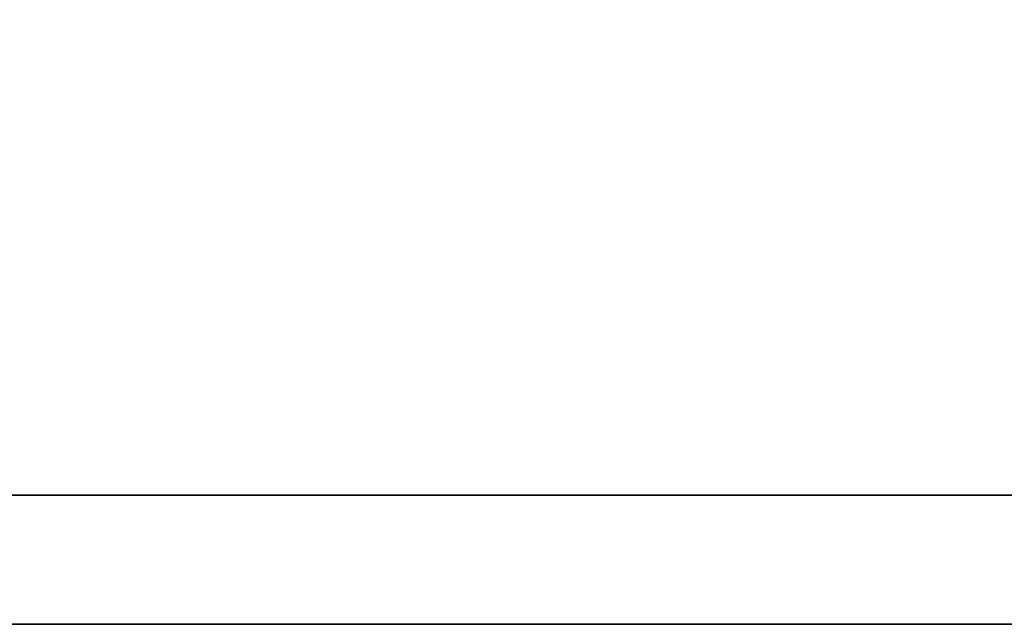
# Model space of a CAD drawing. Header units: millimetres. Extents: x -136 to 162, y 117 to 188.
# Tile 25 of 48: x -87.451 to -87.147, y 162.021 to 162.208. Entities that reach past the tile are written whole.
import ezdxf

# ---------------------------------------------------------------- set-up
doc = ezdxf.new("R2010")
doc.units = ezdxf.units.MM
doc.header["$LTSCALE"] = 0.1
doc.layers.add('DIM', color=4, linetype='CONTINUOUS')
doc.layers.add('layer 1', color=7, linetype='CONTINUOUS')

# ---------------------------------------------------------------- blocks, each defined once
blk = doc.blocks.new('TBI MOTION logo(完整正式版)')
at = {"layer": 'layer 1', "color": 22, "lineweight": 35}
blk.add_open_spline([(75.90875, -9.47875), (75.90875, -9.47875), (75.90875, -12.28625), (75.90875, -12.28625), (75.90875, -12.28625), (75.90875, -12.28625), (75.90875, -12.47875), (75.90875, -12.47875), (75.90875, -12.47875), (75.90875, -12.47875), (75.71625, -12.47875), (75.71625, -12.47875), (75.71625, -12.47875), (75.71625, -12.47875), (-88.32875, -12.47875), (-88.32875, -12.47875), (-88.32875, -12.47875), (-88.32875, -12.47875), (-88.32875, -13.29375), (-88.32875, -13.29375), (-88.32875, -13.29375), (-88.32875, -13.29375), (82.89125, -13.29375), (82.89125, -13.29375), (82.89125, -13.29375), (82.89125, -13.29375), (75.90875, -9.47875), (75.90875, -9.47875)], degree=3, knots=[0, 0, 0, 0, 0.1428571, 0.1428571, 0.1428571, 0.1428572, 0.2857143, 0.2857143, 0.2857143, 0.2857143, 0.4285714, 0.4285714, 0.4285714, 0.4285714, 0.5714286, 0.5714286, 0.5714286, 0.5714286, 0.7142857, 0.7142857, 0.7142857, 0.7142857, 0.8571429, 0.8571429, 0.8571429, 0.8571429, 1, 1, 1, 1], dxfattribs=at)

msp = doc.modelspace()

# ---------------------------------------------------------------- block references
at = {"layer": 'DIM', "color": 7, "xscale": 0.04903855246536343, "yscale": 0.04903855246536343, "zscale": 0.04903855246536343}
msp.add_blockref('TBI MOTION logo(完整正式版)', (-84.12462, 162.67248), dxfattribs=at)

doc.saveas('drawing.dxf')
